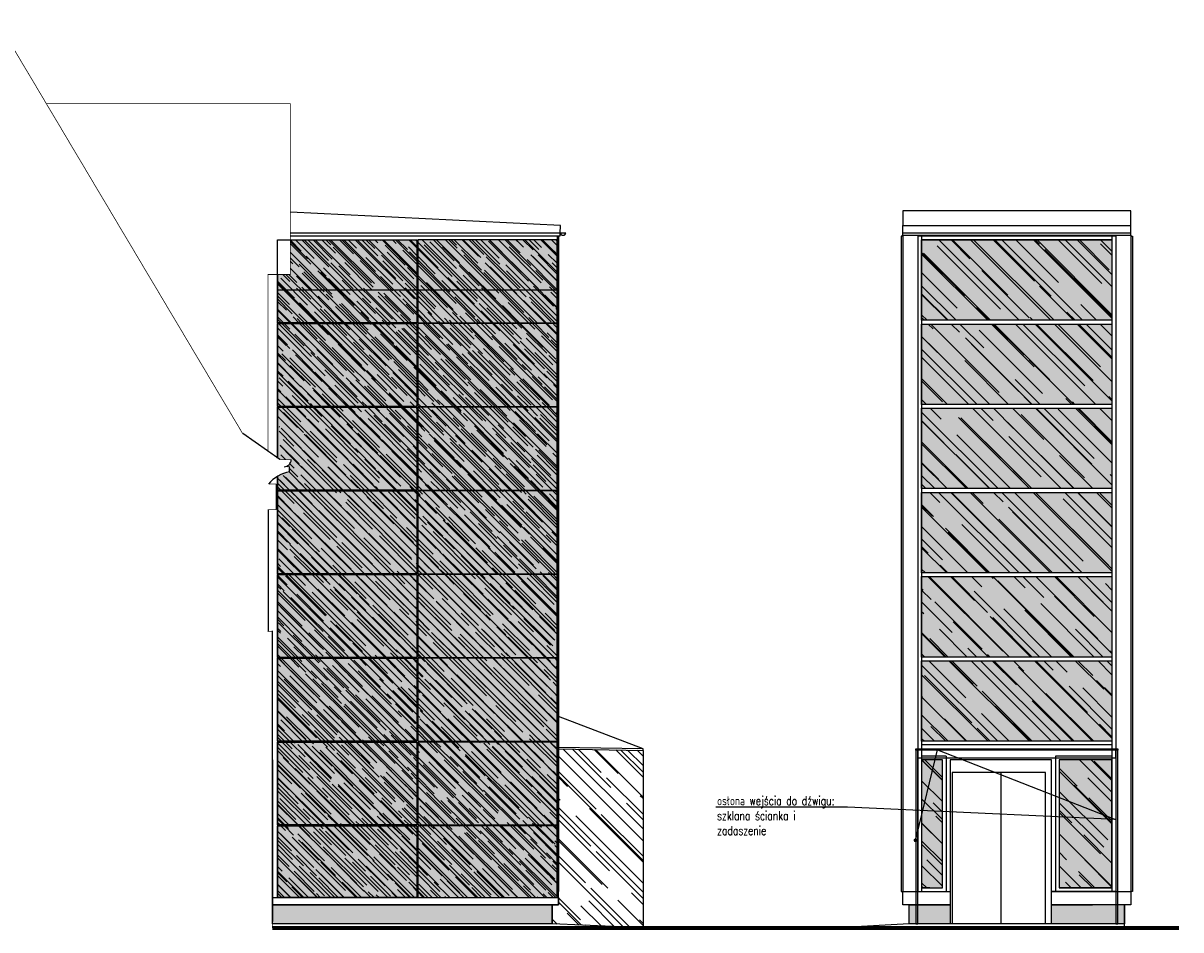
# Model space of a CAD drawing. Header units: millimetres. Extents: x -33628 to -373, y -3399 to 2697.
# Tile 14 of 99: x -28085 to -26530, y -1183 to 34. Entities that reach past the tile are written whole.
import ezdxf
from ezdxf import colors
from ezdxf.entities.mleader import LeaderData, LeaderLine
from ezdxf.math import Vec2, Vec3

# ---------------------------------------------------------------- set-up
doc = ezdxf.new("R2010")
doc.units = ezdxf.units.MM
doc.header["$LTSCALE"] = 0.2
doc.header["$MEASUREMENT"] = 0
doc.layers.add('_md-cokół', color=7, linetype='Continuous', true_color=0xb90000)
doc.layers.add('_md-szyby tło', color=7, linetype='Continuous', true_color=0xd6f4fe)
for name, color, linetype in [('_md-elewacje', 7, 'Continuous'), ('_md-elewacje-obrysowe', 2, 'Continuous'), ('A-opis', 7, 'Continuous'), ('A-szkło', 154, 'Continuous'), ('A-teren', 7, 'Continuous'), ('A-widok', 41, 'Continuous')]:
    doc.layers.add(name, color=color, linetype=linetype)
doc.styles.add('Arch-Dim', font='romans.shx', dxfattribs={"width": 0.75})
pattern_1 = [(315, (0.0009, 0.0009), (28.7386156, -10.7763073), [190.50127, -25.40127, 63.50127, -12.70127]), (315, (16.525, -7.543), (3.053287, 21.015595), [38.10127, -4.31927, 76.20127, -9.39927]), (315, (12.215, 3.233), (52.626097, -40.7703628), [101.60127, -17.78127, 50.80127, -12.70127])]
pattern_2 = [(315, (6641.538, -1763.964), (67.88225, -25.455844), [450, -60, 150, -30]), (315, (6680.36, -1781.57), (7.000357, 49.426764), [90, -9.9, 180, -22.5]), (315, (6670.176, -1756.54), (124.521504, -96.095812), [240, -42, 120, -30])]

# ---------------------------------------------------------------- blocks, each defined once
blk = doc.blocks.new('_Dot')
at = {"color": 0, "linetype": 'ByBlock', "lineweight": -2}
blk.add_line((-0.5, 0), (-1, 0), dxfattribs=at)
at = {"color": 0, "linetype": 'ByBlock', "const_width": 0.5}
blk.add_lwpolyline([(-0.25, 0, 1), (0.25, 0, 1)], format="xyb", close=True, dxfattribs=at)

msp = doc.modelspace()

# ---------------------------------------------------------------- wipeouts: each hides what was drawn before it
for points in [[(-27363.3, -247.7), (-27362.8, -237.7), (-27725.7, -219.6), (-27725.7, -303.4), (-27755.7, -303.4), (-27755.7, -540.9), (-27740, -552), (-27724.7, -552), (-27727.5, -558.7), (-27734.3, -561.5), (-27726.9, -561.5), (-27726.9, -568.3), (-27742.4, -574.1), (-27755, -584.8), (-27745, -584.8), (-27745, -619), (-27755.8, -619), (-27755.8, -783), (-27750, -783), (-27750, -1175.4), (-27374.4, -1175.4), (-27252.1, -1180.8), (-27252.1, -940.4), (-27363.4, -938.4), (-27363.4, -251.8), (-27365.8, -251.8), (-27365.8, -251.6), (-27363.3, -251.6)], [(-26894.8, -1175), (-26894.8, -1149.9), (-26903.5, -1149.9), (-26903.5, -1132), (-26905.5, -1132), (-26905.5, -251.8), (-26903.5, -251.8), (-26903.5, -217.8), (-26596.9, -217.8), (-26596.9, -251.8), (-26594.9, -251.8), (-26594.9, -1132), (-26596.9, -1132), (-26596.9, -1149.9), (-26605.5, -1149.9), (-26605.5, -1175)]]:
    msp.add_wipeout(points)

# ---------------------------------------------------------------- next in the draw order: hatches: boundary and pattern name
at = {"layer": '_md-cokół'}
h = msp.add_hatch(color=256, dxfattribs=at)
h.dxf.hatch_style = 1
h.paths.add_polyline_path([(-27750, -1158), (-27750, -1149.9), (-27389.5, -1149.9), (-27374.4, -1149.9), (-27374.4, -1164.3), (-27374.4, -1175.4), (-27389.5, -1175.4), (-27750, -1175.4)])
h = msp.add_hatch(color=256, dxfattribs=at)
h.dxf.hatch_style = 1
h.paths.add_polyline_path([(-26839.7, -1175), (-26839.7, -1149.9), (-26894.8, -1149.9), (-26894.8, -1161), (-26894.8, -1175)])
h.paths.add_polyline_path([(-26605.5, -1175), (-26605.5, -1149.9), (-26703.7, -1149.9), (-26703.7, -1175)])
at = {"layer": '_md-szyby tło', "transparency": 33554687}
h = msp.add_hatch(color=256, dxfattribs=at)
h.dxf.hatch_style = 1
h.paths.add_polyline_path([(-27554.8, -256.8), (-27554.8, -368.2), (-27367.4, -368.2), (-27367.4, -256.8)])
h.paths.add_polyline_path([(-27743.1, -368.2), (-27555.8, -368.2), (-27555.8, -256.8), (-27725.7, -256.8), (-27725.7, -303.4), (-27743.1, -303.4)])
h.paths.add_polyline_path([(-27554.8, -369.2), (-27554.8, -480.6), (-27367.4, -480.6), (-27367.4, -369.2)])
h.paths.add_polyline_path([(-27743.1, -369.2), (-27743.1, -480.6), (-27555.8, -480.6), (-27555.8, -369.2)])
h.paths.add_polyline_path([(-27554.8, -481.6), (-27554.8, -592.9), (-27367.4, -592.9), (-27367.4, -481.6)])
h.paths.add_polyline_path([(-27743.1, -593.9), (-27743.1, -705.3), (-27555.8, -705.3), (-27555.8, -593.9)])
h.paths.add_polyline_path([(-27554.8, -593.9), (-27554.8, -705.3), (-27367.4, -705.3), (-27367.4, -593.9)])
h.paths.add_polyline_path([(-27554.8, -706.3), (-27554.8, -817.7), (-27367.4, -817.7), (-27367.4, -706.3)])
h.paths.add_polyline_path([(-27743.1, -817.7), (-27743.1, -706.3), (-27555.8, -706.3), (-27555.8, -817.7)])
h.paths.add_polyline_path([(-27743.1, -818.7), (-27743.1, -930), (-27555.8, -930.1), (-27555.8, -818.7)])
h.paths.add_polyline_path([(-27554.8, -818.7), (-27554.8, -930.1), (-27367.4, -930.1), (-27367.4, -818.7)])
h.paths.add_polyline_path([(-27554.8, -931.1), (-27554.8, -1042.5), (-27367.4, -1042.5), (-27367.4, -931.1)])
h.paths.add_polyline_path([(-27554.8, -1139.9), (-27367.4, -1139.9), (-27367.4, -1043.5), (-27554.8, -1043.5)])
h.paths.add_polyline_path([(-27743.1, -931.1), (-27743.1, -1042.5), (-27555.8, -1042.5), (-27555.8, -931.1)])
h.paths.add_polyline_path([(-27743.1, -1043.5), (-27743.1, -1139.9), (-27555.8, -1139.9), (-27555.8, -1043.5)])
h.paths.add_polyline_path([(-27724.7, -552, -0.414229), (-27734.3, -561.5), (-27726.9, -561.5), (-27726.9, -568.3), (-27726.9, -568.3, 0.091728), (-27743.1, -574.4), (-27743.1, -592.9), (-27555.8, -592.9), (-27555.8, -481.6), (-27743.1, -481.6), (-27743.1, -549.8), (-27740, -552)])
h = msp.add_hatch(color=256, dxfattribs=at)
h.dxf.hatch_style = 1
h.paths.add_polyline_path([(-26622.4, -364.9), (-26878, -364.9), (-26878, -256.8), (-26622.4, -256.8)])
h.paths.add_polyline_path([(-26622.4, -477.9), (-26878, -477.9), (-26878, -369.9), (-26622.4, -369.9)])
h.paths.add_polyline_path([(-26622.4, -590.9), (-26878, -590.9), (-26878, -482.9), (-26622.4, -482.9)])
h.paths.add_polyline_path([(-26622.4, -704), (-26878, -704), (-26878, -595.9), (-26622.4, -595.9)])
h.paths.add_polyline_path([(-26622.4, -817), (-26878, -817), (-26878, -709), (-26622.4, -709)])
h.paths.add_polyline_path([(-26622.4, -930.1), (-26878, -930.1), (-26878, -822), (-26622.4, -822)])
h.paths.add_polyline_path([(-26693.2, -1127), (-26622.4, -1127), (-26622.4, -955), (-26693.2, -955)])
h.paths.add_polyline_path([(-26878, -1127), (-26850.1, -1127), (-26850.1, -955), (-26878, -955)])
at = {"layer": 'A-szkło', "transparency": 33554687}
h = msp.add_hatch(dxfattribs=at)
h.set_pattern_fill('AR-RROOF', color=256, scale=0.5, angle=315)
h.set_pattern_definition(pattern_1)
h.paths.add_polyline_path([(-27554.8, -256.8), (-27554.8, -368.2), (-27367.4, -368.2), (-27367.4, -256.8)])
h.paths.add_polyline_path([(-27743.1, -368.2), (-27555.8, -368.2), (-27555.8, -256.8), (-27725.7, -256.8), (-27725.7, -303.4), (-27743.1, -303.4)])
h.paths.add_polyline_path([(-27554.8, -369.2), (-27554.8, -480.6), (-27367.4, -480.6), (-27367.4, -369.2)])
h.paths.add_polyline_path([(-27743.1, -369.2), (-27743.1, -480.6), (-27555.8, -480.6), (-27555.8, -369.2)])
h.paths.add_polyline_path([(-27554.8, -481.6), (-27554.8, -592.9), (-27367.4, -592.9), (-27367.4, -481.6)])
h.paths.add_polyline_path([(-27724.7, -552, -0.414229), (-27734.3, -561.5), (-27726.9, -561.5), (-27726.9, -568.3), (-27726.9, -568.3, 0.091728), (-27743.1, -574.4), (-27743.1, -592.9), (-27555.8, -592.9), (-27555.8, -481.6), (-27743.1, -481.6), (-27738, -552), (-27732.4, -552)])
h.paths.add_polyline_path([(-27743.1, -593.9), (-27743.1, -705.3), (-27555.8, -705.3), (-27555.8, -593.9)])
h.paths.add_polyline_path([(-27554.8, -593.9), (-27554.8, -705.3), (-27367.4, -705.3), (-27367.4, -593.9)])
h.paths.add_polyline_path([(-27554.8, -706.3), (-27554.8, -817.7), (-27367.4, -817.7), (-27367.4, -706.3)])
h.paths.add_polyline_path([(-27743.1, -817.7), (-27743.1, -706.3), (-27555.8, -706.3), (-27555.8, -817.7)])
h.paths.add_polyline_path([(-27743.1, -818.7), (-27743.1, -930), (-27555.8, -930.1), (-27555.8, -818.7)])
h.paths.add_polyline_path([(-27554.8, -818.7), (-27554.8, -930.1), (-27367.4, -930.1), (-27367.4, -818.7)])
h.paths.add_polyline_path([(-27554.8, -931.1), (-27554.8, -1042.5), (-27367.4, -1042.5), (-27367.4, -931.1)])
h.paths.add_polyline_path([(-27743.1, -931.1), (-27743.1, -1042.5), (-27555.8, -1042.5), (-27555.8, -931.1)])
at = {"layer": 'A-szkło', "transparency": 33554679}
h = msp.add_hatch(dxfattribs=at)
h.set_pattern_fill('AR-RROOF', color=256, scale=30, angle=315)
h.set_pattern_definition(pattern_2)
h.paths.add_polyline_path([(-26622.4, -364.9), (-26878, -364.9), (-26878, -256.8), (-26750.2, -256.8), (-26622.4, -256.8)])
h = msp.add_hatch(dxfattribs=at)
h.set_pattern_fill('AR-RROOF', color=256, scale=30, angle=315)
h.set_pattern_definition(pattern_2)
h.paths.add_polyline_path([(-26622.4, -477.9), (-26878, -477.9), (-26878, -369.9), (-26750.2, -369.9), (-26622.4, -369.9)])
h = msp.add_hatch(dxfattribs=at)
h.set_pattern_fill('AR-RROOF', color=256, scale=30, angle=315)
h.set_pattern_definition(pattern_2)
h.paths.add_polyline_path([(-26622.4, -590.9), (-26878, -590.9), (-26878, -482.9), (-26750.2, -482.9), (-26622.4, -482.9)])
h = msp.add_hatch(dxfattribs=at)
h.set_pattern_fill('AR-RROOF', color=256, scale=30, angle=315)
h.set_pattern_definition(pattern_2)
h.paths.add_polyline_path([(-26622.4, -704), (-26878, -704), (-26878, -595.9), (-26750.2, -595.9), (-26622.4, -595.9)])
h = msp.add_hatch(dxfattribs=at)
h.set_pattern_fill('AR-RROOF', color=256, scale=30, angle=315)
h.set_pattern_definition(pattern_2)
h.paths.add_polyline_path([(-26622.4, -817), (-26878, -817), (-26878, -709), (-26750.2, -709), (-26622.4, -709)])
h = msp.add_hatch(dxfattribs=at)
h.set_pattern_fill('AR-RROOF', color=256, scale=30, angle=315)
h.set_pattern_definition(pattern_2)
h.paths.add_polyline_path([(-26622.4, -930.1), (-26878, -930.1), (-26878, -822), (-26750.2, -822), (-26622.4, -822)])
h = msp.add_hatch(dxfattribs=at)
h.set_pattern_fill('AR-RROOF', color=256, scale=30, angle=315)
h.set_pattern_definition(pattern_2)
h.paths.add_polyline_path([(-27365.8, -940.4), (-27252.1, -942.4), (-27252.1, -1180.8), (-27374.4, -1175.4), (-27374.4, -1149.9), (-27365.8, -1149.9)])
h = msp.add_hatch(dxfattribs=at)
h.set_pattern_fill('AR-RROOF', color=256, scale=30, angle=315)
h.set_pattern_definition(pattern_2)
h.paths.add_polyline_path([(-26878, -1127), (-26850.1, -1127), (-26850.1, -955), (-26878, -955)])
h = msp.add_hatch(dxfattribs=at)
h.set_pattern_fill('AR-RROOF', color=256, scale=30, angle=315)
h.set_pattern_definition(pattern_2)
h.paths.add_polyline_path([(-26693.2, -1127), (-26622.4, -1127), (-26622.4, -955), (-26693.2, -955)])
at = {"layer": 'A-szkło', "transparency": 33554687}
h = msp.add_hatch(dxfattribs=at)
h.set_pattern_fill('AR-RROOF', color=256, scale=0.5, angle=315)
h.set_pattern_definition(pattern_1)
h.paths.add_polyline_path([(-27554.8, -1139.9), (-27367.4, -1139.9), (-27367.4, -1043.5), (-27554.8, -1043.5)])
h.paths.add_polyline_path([(-27743.1, -1043.5), (-27743.1, -1139.9), (-27555.8, -1139.9), (-27555.8, -1043.5)])

# ---------------------------------------------------------------- next in the draw order: linework, layer by layer
for p, q in [((-27743.1, -324.1), (-27367.4, -324.1)), ((-26622.4, -942.2), (-26878, -942.2))]:
    msp.add_line(p, q)
at = {"layer": '_md-elewacje'}
for p, q in [((-27740, -552), (-27789.8, -517)), ((-27726.9, -568.3), (-27726.9, -561.5)), ((-27745, -584.8), (-27745, -619)), ((-27755.7, -619), (-27755.7, -782)), ((-27750, -1172), (-27750, -782)), ((-27750, -955), (-27750, -1172))]:
    msp.add_line(p, q, dxfattribs=at)
for centre, radius, start, end in [((-27734.3, -552), 9.57, 270, 0.0031), ((-27718.4, -615), 47.5, 100.3412, 140.4993)]:
    msp.add_arc(centre, radius, start, end, dxfattribs=at)
at = {"layer": '_md-elewacje-obrysowe', "const_width": 1}
msp.add_lwpolyline([(-27750, -1180.8), (-27750, -783), (-27755.7, -783), (-27755.8, -619), (-27745, -619), (-27745, -584.8), (-27755, -584.8, -0.177038), (-27726.9, -568.3), (-27726.9, -561.5), (-27734.3, -561.5, 0.414229), (-27724.7, -552), (-27740, -552), (-27789.8, -517), (-28117.5, 33.5), (-29372.2, 33.5)], format="xyb", dxfattribs=at)
msp.add_lwpolyline([(-27755.7, -540.9), (-27755.7, -303.4), (-27725.7, -303.4), (-27725.7, -74.1), (-28053.5, -74.1)], dxfattribs=at)
at = {"layer": 'A-szkło', "transparency": 33554679, "elevation": 0}
for points in [[(-27555.8, -368.2), (-27743.1, -368.2), (-27743.1, -256.8), (-27555.8, -256.8)], [(-27554.8, -368.2), (-27367.4, -368.2), (-27367.4, -256.8), (-27554.8, -256.8)], [(-27555.8, -480.6), (-27743.1, -480.6), (-27743.1, -369.2), (-27555.8, -369.2)], [(-27554.8, -480.6), (-27367.4, -480.6), (-27367.4, -369.2), (-27554.8, -369.2)], [(-27554.8, -592.9), (-27367.4, -592.9), (-27367.4, -481.6), (-27554.8, -481.6)], [(-27555.8, -705.3), (-27743.1, -705.3), (-27743.1, -593.9), (-27555.8, -593.9)], [(-27554.8, -705.3), (-27367.4, -705.3), (-27367.4, -593.9), (-27554.8, -593.9)], [(-27555.8, -817.7), (-27743.1, -817.7), (-27743.1, -706.3), (-27555.8, -706.3)], [(-27554.8, -817.7), (-27367.4, -817.7), (-27367.4, -706.3), (-27554.8, -706.3)], [(-27555.8, -930.1), (-27743.1, -930.1), (-27743.1, -818.7), (-27555.8, -818.7)], [(-27554.8, -930.1), (-27367.4, -930.1), (-27367.4, -818.7), (-27554.8, -818.7)], [(-27555.8, -1042.5), (-27743.1, -1042.5), (-27743.1, -931.1), (-27555.8, -931.1)], [(-27554.8, -1042.5), (-27367.4, -1042.5), (-27367.4, -931.1), (-27554.8, -931.1)], [(-27555.8, -1139.9), (-27743.1, -1139.9), (-27743.1, -1043.5), (-27555.8, -1043.5)], [(-27554.8, -1139.9), (-27367.4, -1139.9), (-27367.4, -1043.5), (-27554.8, -1043.5)]]:
    msp.add_lwpolyline(points, close=True, dxfattribs=at)
at = {"layer": 'A-szkło', "transparency": 33554679}
for points in [[(-26622.4, -364.9), (-26878, -364.9), (-26878, -256.8), (-26622.4, -256.8)], [(-26622.4, -477.9), (-26878, -477.9), (-26878, -369.9), (-26622.4, -369.9)], [(-26622.4, -590.9), (-26878, -590.9), (-26878, -482.9), (-26622.4, -482.9)], [(-26622.4, -704), (-26878, -704), (-26878, -595.9), (-26622.4, -595.9)], [(-26622.4, -817), (-26878, -817), (-26878, -709), (-26622.4, -709)], [(-26622.4, -930.1), (-26878, -930.1), (-26878, -822), (-26622.4, -822)], [(-27365.8, -940.4), (-27252.1, -942.4), (-27252.1, -940.4), (-27365.8, -938.4)], [(-26878, -1127), (-26850.1, -1127), (-26850.1, -955), (-26878, -955)], [(-26693.2, -1127), (-26622.4, -1127), (-26622.4, -955), (-26693.2, -955)]]:
    msp.add_lwpolyline(points, close=True, dxfattribs=at)
at = {"layer": 'A-szkło', "transparency": 33554679, "elevation": 0}
msp.add_lwpolyline([(-27743.1, -549.8), (-27743.1, -481.6), (-27555.8, -481.6), (-27555.8, -592.9), (-27743.1, -592.9), (-27743.1, -574.4)], dxfattribs=at)
at = {"layer": 'A-teren'}
msp.add_lwpolyline([(-26532.4, -1180.8, 5, 5, 0), (-27750, -1180.8, 0, 0, 0)], format="xyseb", dxfattribs=at)
msp.add_lwpolyline([(-26605.5, -1180.7), (-26605.5, -1175), (-26894.8, -1175), (-26990.9, -1180.8)], dxfattribs=at)
at = {"layer": 'A-widok', "color": 14}
for p, q in [((-27363.3, -247.7), (-27725.7, -247.7)), ((-26771.7, -972), (-26771.7, -1175)), ((-26771.7, -972), (-26771.7, -1175))]:
    msp.add_line(p, q, dxfattribs=at)
at = {"layer": 'A-widok', "transparency": 33554679}
for p, q in [((-26903.5, -251.8), (-26903.5, -237.7)), ((-26903.5, -237.7), (-26596.9, -237.7)), ((-26596.9, -247.7), (-26903.5, -247.7)), ((-26596.9, -250.8), (-26596.9, -237.7)), ((-26903.5, -250.8), (-26596.9, -250.8)), ((-27743.1, -303.4), (-27743.1, -549.8)), ((-27743.1, -574.4), (-27743.1, -1139.9))]:
    msp.add_line(p, q, dxfattribs=at)
at = {"layer": 'A-widok', "color": 14, "transparency": 33554679}
for p, q in [((-26883, -251.8), (-26883, -1132)), ((-26617.4, -251.8), (-26883, -251.8)), ((-26617.4, -251.8), (-26883, -251.8)), ((-26878, -251.8), (-26878, -1132)), ((-26622.4, -256.8), (-26878, -256.8)), ((-26622.4, -256.8), (-26878, -256.8)), ((-26622.4, -251.8), (-26622.4, -1132)), ((-26617.4, -251.8), (-26617.4, -1132)), ((-26622.4, -935.1), (-26878, -935.1)), ((-26845.1, -950), (-26878, -950)), ((-26845.1, -950), (-26845.1, -1132)), ((-26698.2, -950), (-26698.2, -1132)), ((-26622.4, -950), (-26698.2, -950)), ((-26883, -1132), (-26839.7, -1132)), ((-26867.1, -1127), (-26878, -1127)), ((-26617.4, -1132), (-26703.7, -1132)), ((-26703.7, -1132), (-26617.4, -1132)), ((-26622.4, -1127), (-26693.2, -1127))]:
    msp.add_line(p, q, dxfattribs=at)
at = {"layer": 'A-widok'}
msp.add_line((-27252.2, -940.4), (-27365.8, -897), dxfattribs=at)
at = {"layer": 'A-widok', "transparency": 33554679, "elevation": 0}
msp.add_lwpolyline([(-27725.7, -251.6), (-27363.3, -251.6), (-27363.3, -247.7), (-27362.8, -237.7), (-27725.7, -219.6)], dxfattribs=at)
at = {"layer": 'A-widok', "color": 14, "transparency": 33554679}
msp.add_lwpolyline([(-26596.9, -237.7), (-26596.9, -217.8), (-26903.5, -217.8), (-26903.5, -237.7)], dxfattribs=at)
at = {"layer": 'A-widok', "elevation": 0}
msp.add_lwpolyline([(-27363.3, -247.7, 0.827476), (-27355.8, -247.7), (-27363.3, -247.7)], format="xyb", dxfattribs=at)
at = {"layer": 'A-widok', "color": 14}
for points in [[(-27367.4, -251.6), (-27367.4, -1139.9)], [(-26903.5, -251.8), (-26905.5, -251.8), (-26905.5, -1132), (-26903.5, -1132)], [(-26596.9, -251.8), (-26594.9, -251.8), (-26594.9, -1132), (-26596.9, -1132)]]:
    msp.add_lwpolyline(points, dxfattribs=at)
at = {"layer": 'A-widok', "transparency": 33554679}
for points in [[(-27365.8, -251.6), (-27365.8, -1132)], [(-26903.5, -251.8), (-26903.5, -1132), (-26839.7, -1132)], [(-26703.7, -1175), (-26703.7, -955), (-26839.7, -955), (-26839.7, -1149.9)], [(-26839.7, -1149.9), (-26903.5, -1149.9), (-26903.5, -1132), (-26839.7, -1132)], [(-26703.7, -1132), (-26596.9, -1132), (-26596.9, -1149.9), (-26703.7, -1149.9)], [(-27750, -1139.9), (-27365.8, -1139.9), (-27365.8, -1149.9), (-27750, -1149.9)], [(-26839.7, -1149.9), (-26839.7, -1175), (-26894.8, -1175), (-26894.8, -1149.9), (-26839.7, -1149.9)], [(-26605.5, -1175), (-26605.5, -1149.9), (-26703.7, -1149.9)], [(-26605.5, -1149.9), (-26605.5, -1175), (-26703.7, -1175), (-26703.7, -1149.9), (-26648.5, -1149.9)]]:
    msp.add_lwpolyline(points, dxfattribs=at)
at = {"layer": 'A-widok'}
msp.add_lwpolyline([(-26596.9, -250.8), (-26596.9, -1149.9), (-26605.5, -1149.9), (-26605.5, -1175)], dxfattribs=at)
for points in [[(-27365.8, -940.4), (-27252.1, -942.4), (-27252.1, -1180.8), (-27374.4, -1175.4), (-27374.4, -1149.9), (-27365.8, -1149.9)], [(-26614.4, -942.2), (-26886, -942.2), (-26886, -940.2), (-26614.4, -940.2)], [(-26883, -942.2), (-26886, -942.2), (-26886, -1175), (-26883, -1175)], [(-26883, -952.2), (-26617.4, -952.2), (-26617.4, -942.2), (-26883, -942.2)], [(-26614.4, -942.2), (-26617.4, -942.2), (-26617.4, -1175), (-26614.4, -1175)], [(-27374.4, -1175.4), (-27750, -1175.4), (-27750, -1149.9), (-27374.4, -1149.9)]]:
    msp.add_lwpolyline(points, close=True, dxfattribs=at)
at = {"layer": 'A-widok', "color": 1}
msp.add_lwpolyline([(-26711.7, -1175), (-26711.7, -972), (-26837.1, -972), (-26837.1, -1175)], dxfattribs=at)
msp.add_lwpolyline([(-26711.7, -1175), (-26711.7, -972), (-26837.1, -972), (-26837.1, -1175)], dxfattribs=at)

# ---------------------------------------------------------------- next in the draw order: leaders
at = {"layer": 'A-opis'}
ml = msp.add_multileader_mtext('Standard', dxfattribs=at)
ml.set_content('\\pxql,t4;osłona wejścia do dźwigu: szklana ścianka i zadaszenie', color=256, style='Arch-Dim')
ml.set_leader_properties(color=30)
ml.set_arrow_properties(name='DOT')
ml.build(insert=Vec2(0, 0))
ml.multileader.update_dxf_attribs({"text_left_attachment_type": 6, "text_right_attachment_type": 6, "dogleg_length": 2, "arrow_head_size": 5})
ctx = ml.context
ctx.base_point, ctx.char_height, ctx.arrow_head_size, ctx.landing_gap_size, ctx.plane_origin, ctx.plane_y_axis = Vec3(-27146.7, -1018.4), 12, 5, 0.2, Vec3(-27719.6, 3166.7), Vec3(0, -1)
ctx.left_attachment, ctx.right_attachment, ctx.text_align_type = 6, 6, 2
notes = []
notes.append((ctx, [(0, (1, 1, 0), (-26977.6, -1018.4), (-1, 0), 2, [(2, [(-26886.3, -1063), (-26856.5, -941.5), (-26617.7, -1035.2)], 0, [])])]))
ctx.mtext.insert, ctx.mtext.width, ctx.mtext.alignment = Vec3(-26979.8, -1004), 172.914, 3
for ctx, leaders in notes:
    for number, flags, end, landing, length, lines in leaders:
        leader = LeaderData()
        leader.index, (leader.has_last_leader_line, leader.has_dogleg_vector, leader.attachment_direction) = number, flags
        leader.last_leader_point, leader.dogleg_vector, leader.dogleg_length = Vec3(end), Vec3(landing), length
        for number, points, colour, breaks in lines:
            line = LeaderLine()
            line.index, line.vertices, line.color, line.breaks = number, Vec3.list(points), colors.encode_raw_color(colour), breaks
            leader.lines.append(line)
        ctx.leaders.append(leader)

doc.saveas('drawing.dxf')
